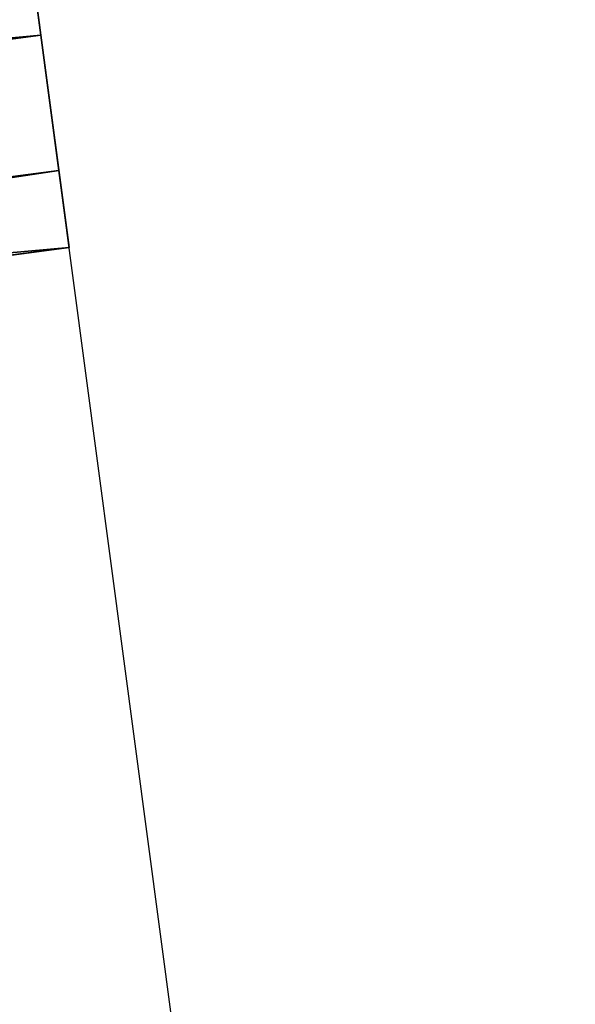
# Model space of a CAD drawing. Extents: x 0.3 to 17.2, y 0.3 to 17.2.
# Tile 144 of 256: x 1.6304 to 1.6432, y 6.9334 to 6.9561. Entities that reach past the tile are written whole.
import ezdxf

# ---------------------------------------------------------------- set-up
doc = ezdxf.new("R2010")
doc.units = 0
doc.header["$MEASUREMENT"] = 0
doc.layers.get('0').update_dxf_attribs({"linetype": 'CONTINUOUS'})

# ---------------------------------------------------------------- blocks, each defined once
blk = doc.blocks.new('LUXORE_PLAFON_STL_1')
at = {"color": 0}
for p, q in [((1.699877, 6.437944, -1.517818), (1.572486, 7.394639, -5.334694)), ((1.673246, 6.637943, -5.527722), (1.572486, 7.394639, -5.334694)), ((1.699877, 6.437944, -1.517818), (1.572486, 7.394639, -5.334694)), ((1.673246, 6.637943, -5.527722), (1.572486, 7.394639, -5.334694)), ((1.630928, 6.95575, -5.269539), (1.629539, 6.96618, -5.260103)), ((1.630928, 6.95575, -5.269539), (1.629539, 6.96618, -5.260103)), ((1.630274, 6.96066, -5.308385), (1.631343, 6.952633, -5.296803)), ((1.630274, 6.96066, -5.308385), (1.631343, 6.952633, -5.296803)), ((1.630928, 6.95575, -5.269539), (1.514291, 6.944948, -5.264183)), ((1.630928, 6.95575, -5.269539), (1.514291, 6.944948, -5.264183)), ((1.630928, 6.95575, -5.269539), (1.517579, 6.940656, -5.269539)), ((1.630928, 6.95575, -5.269539), (1.517579, 6.940656, -5.269539)), ((1.631579, 6.950861, -5.282783), (1.630928, 6.95575, -5.269539)), ((1.631579, 6.950861, -5.282783), (1.630928, 6.95575, -5.269539)), ((1.631343, 6.952633, -5.296803), (1.534933, 6.939795, -5.296803)), ((1.631343, 6.952633, -5.296803), (1.534933, 6.939795, -5.296803)), ((1.631343, 6.952633, -5.296803), (1.631579, 6.950861, -5.282783)), ((1.631343, 6.952633, -5.296803), (1.631579, 6.950861, -5.282783)), ((1.631579, 6.950861, -5.282783), (1.525908, 6.93679, -5.282783)), ((1.631579, 6.950861, -5.282783), (1.525908, 6.93679, -5.282783))]:
    blk.add_line(p, q, dxfattribs=at)
mesh = blk.add_polyface(dxfattribs=at)
corners = [(1.640986, 7.113354, -5.15748), (1.866778, 6.329613, -5.19685), (1.866778, 6.329613, -5.15748), (1.640986, 7.113354, -5.19685)]
mesh.append_faces([[corners[k] for k in face] for face in [(0, 1, 2), (1, 0, 3)]], dxfattribs={"vtx0": -1, "color": 0})
mesh = blk.add_polyface(dxfattribs=at)
corners = [(1.630928, 6.95575, -5.269539), (1.514291, 6.944948, -5.264183), (1.629539, 6.96618, -5.260103)]
mesh.append_faces([[corners[k] for k in face] for face in [(0, 1, 2)]], dxfattribs={"color": 0})
mesh = blk.add_polyface(dxfattribs=at)
corners = [(1.534933, 6.939795, -5.296803), (1.630274, 6.96066, -5.308385), (1.542588, 6.948984, -5.308385), (1.631343, 6.952633, -5.296803)]
mesh.append_faces([[corners[k] for k in face] for face in [(0, 1, 2), (1, 0, 3)]], dxfattribs={"vtx0": -1, "color": 0})
mesh = blk.add_polyface(dxfattribs=at)
corners = [(1.514291, 6.944948, -5.264183), (1.630928, 6.95575, -5.269539), (1.517579, 6.940656, -5.269539)]
mesh.append_faces([[corners[k] for k in face] for face in [(0, 1, 2)]], dxfattribs={"color": 0})
mesh = blk.add_polyface(dxfattribs=at)
corners = [(1.517579, 6.940656, -5.269539), (1.631579, 6.950861, -5.282783), (1.525908, 6.93679, -5.282783), (1.630928, 6.95575, -5.269539)]
mesh.append_faces([[corners[k] for k in face] for face in [(0, 1, 2), (1, 0, 3)]], dxfattribs={"vtx0": -1, "color": 0})
mesh = blk.add_polyface(dxfattribs=at)
corners = [(1.525908, 6.93679, -5.282783), (1.631343, 6.952633, -5.296803), (1.534933, 6.939795, -5.296803), (1.631579, 6.950861, -5.282783)]
mesh.append_faces([[corners[k] for k in face] for face in [(0, 1, 2), (1, 0, 3)]], dxfattribs={"vtx0": -1, "color": 0})

msp = doc.modelspace()

# ---------------------------------------------------------------- block references
at = {"color": 0}
msp.add_blockref('LUXORE_PLAFON_STL_1', (0, 0), dxfattribs=at)

doc.saveas('drawing.dxf')
